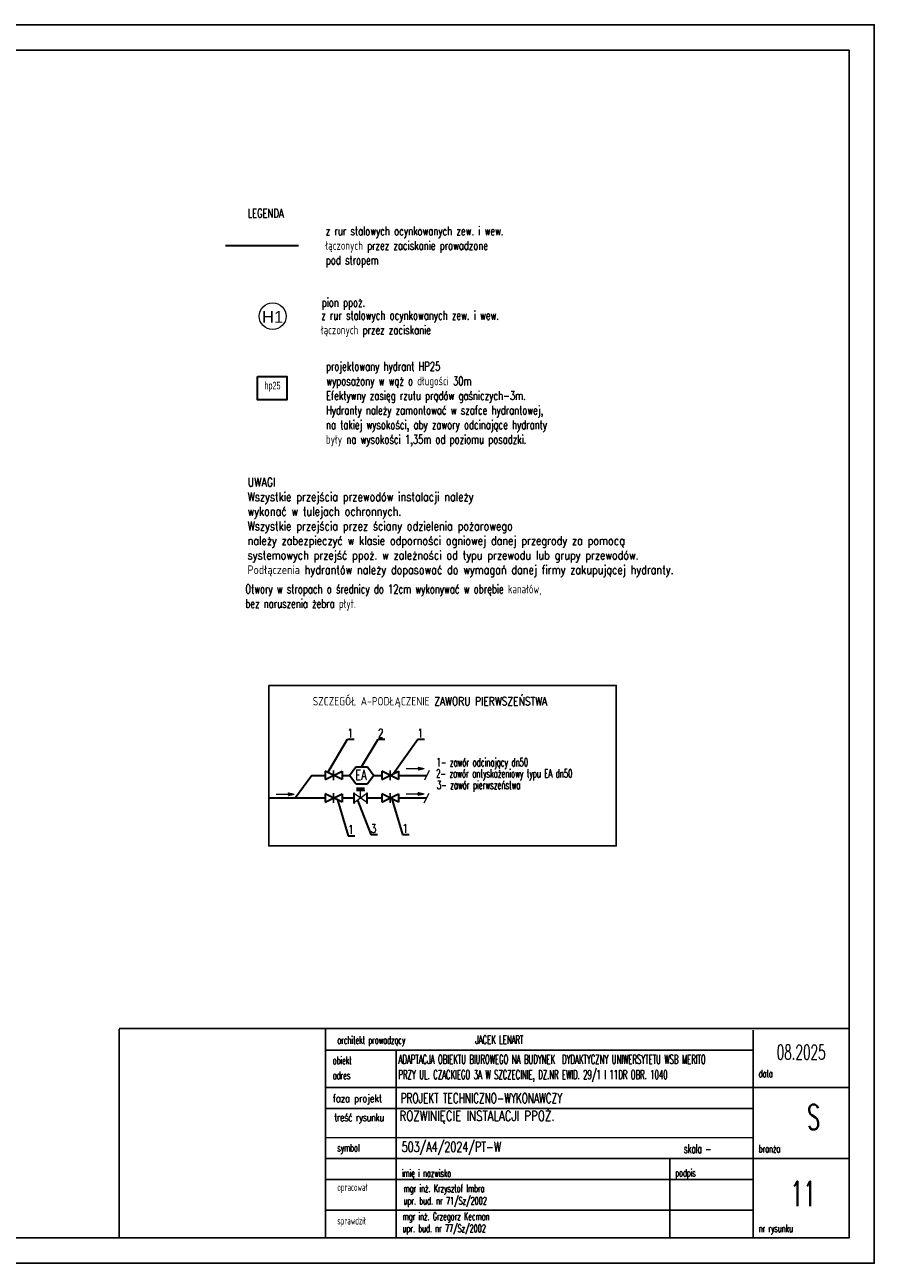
# Model space of a CAD drawing. Header units: millimetres. Extents: x -34676 to 172266, y 39940 to 476087.
# Tile 42 of 256: x 137328 to 157687, y 229072 to 258772. Entities that reach past the tile are written whole.
import ezdxf
from ezdxf import colors
from ezdxf.entities.mleader import LeaderData, LeaderLine
from ezdxf.lldxf.tags import DXFTag
from ezdxf.math import Vec2, Vec3

# ---------------------------------------------------------------- set-up
doc = ezdxf.new("R2010")
doc.units = ezdxf.units.MM
doc.header["$MEASUREMENT"] = 0
doc.set_wipeout_variables(frame=1)
for name, color, linetype in [('#IS_opisy', 7, 'Continuous'), ('#opisy', 7, 'Continuous'), ('#p.po¿', 150, 'W-HYDRANTY'), ('0_Nr_pióra__1', 7, 'Continuous'), ('_TABELA', 7, 'Continuous'), ('IS kan. pion', 7, 'Continuous'), ('IS_Opisy_działek_Therm', 7, 'SOLID'), ('IS_Text_Pion_Wodociag', 7, 'Continuous'), ('IS_Zasilanie', 1, 'SOLID')]:
    doc.layers.add(name, color=color, linetype=linetype)
for name, color, linetype, lineweight in [('#ks', 34, 'Continuous', 30), ('_MK_ARMATURA', 2, 'Continuous', 15), ('wymiary wodomierz', 252, 'Continuous', 0)]:
    doc.layers.add(name, color=color, linetype=linetype, lineweight=lineweight)
doc.layers.add('IS_Zimna_woda', color=5, linetype='SOLID', true_color=0x0000ff)
doc.styles.add('ISO', font='isocp.shx', dxfattribs={"height": 10})
doc.styles.add('ROMANS', font='romans', dxfattribs={"width": 0.6})
doc.styles.get("Standard").update_dxf_attribs({"font": 'arial.ttf'})
tags = doc.linetypes.add('SOLID', pattern=[10, 10, 0]).pattern_tags.tags
tags[6:7] = [DXFTag(74, 4), DXFTag(75, 0), DXFTag(340, '0'), DXFTag(46, 0.0), DXFTag(50, 0.0), DXFTag(44, 0.0), DXFTag(45, 0.0)]
tags[4:5] = [DXFTag(74, 4), DXFTag(75, 0), DXFTag(340, '0'), DXFTag(46, 0.0), DXFTag(50, 0.0), DXFTag(44, 0.0), DXFTag(45, 0.0)]
doc.linetypes.add('W-HYDRANTY', pattern='A,3,-0.5,["hyd",ISO,S=0.04,R=0,X=-0.45,Y=-0.125],-0.5', length=4)

# ---------------------------------------------------------------- blocks, each defined once
blk = doc.blocks.new('jhgf')
at = {"color": 7}
blk.add_wipeout([(158868.8438433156, 242930.55225966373), (167198.8438433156, 242930.55225966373), (167198.8438433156, 239080.55225966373), (158868.8438433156, 239083.92071661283)], dxfattribs=at).dxf.layer = '#ks'
at = {"layer": '#ks', "lineweight": 5}
h = blk.add_hatch(dxfattribs=at)
h.set_pattern_fill('ANSI31', scale=0.8, style=0)
h.set_pattern_definition([(45, (150047.7585332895, 55062.09496994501), (-0.07071067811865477, 0.07071067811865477), [])])
h.paths.add_polyline_path([(162595.6368528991, 240934.094969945), (162455.7585332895, 240966.094969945), (162455.7585332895, 240934.094969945)])
h.paths.add_polyline_path([(162455.7585332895, 240902.094969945), (162595.6368528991, 240934.094969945), (162455.7585332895, 240934.094969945)])
h = blk.add_hatch(dxfattribs=at)
h.set_pattern_fill('ANSI31', scale=0.8, style=0)
h.set_pattern_definition([(45, (146934.0641371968, 54448.5522596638), (-0.07071067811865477, 0.07071067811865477), [])])
h.paths.add_polyline_path([(159481.9424568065, 240320.5522596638), (159342.0641371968, 240352.5522596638), (159342.0641371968, 240320.5522596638)])
h.paths.add_polyline_path([(159342.0641371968, 240288.5522596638), (159481.9424568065, 240320.5522596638), (159342.0641371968, 240320.5522596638)])
h = blk.add_hatch(dxfattribs=at)
h.set_pattern_fill('ANSI31', scale=0.8, style=0)
h.set_pattern_definition([(45, (150045.4623224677, 54457.11961932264), (-0.07071067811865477, 0.07071067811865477), [])])
h.paths.add_polyline_path([(162593.3406420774, 240329.1196193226), (162453.4623224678, 240361.1196193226), (162453.4623224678, 240329.1196193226)])
h.paths.add_polyline_path([(162453.4623224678, 240297.1196193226), (162593.3406420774, 240329.1196193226), (162453.4623224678, 240329.1196193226)])
at = {"layer": '_MK_ARMATURA', "ltscale": 130}
h = blk.add_hatch(color=7, dxfattribs=at)
h.dxf.hatch_style = 1
h.paths.add_polyline_path([(161172.0558539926, 240411.945898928), (161172.0558552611, 240488.0057804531), (160972.0558522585, 240488.0057836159), (160972.055854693, 240411.9458964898)])
at = {"layer": '#IS_opisy', "color": 7, "lineweight": 5}
for p, q in [((162715.365963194, 240888.8976012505), (162601.5431237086, 240655.1362673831)), ((162703.8702502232, 240335.288515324), (162590.0474107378, 240101.5271814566))]:
    blk.add_line(p, q, dxfattribs=at)
at = {"layer": '#ks', "color": 7, "lineweight": 5}
for p, q in [((162163.3256866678, 240934.094969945), (162591.9235861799, 240934.094969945)), ((162455.7585332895, 240966.094969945), (162595.6368528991, 240934.094969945)), ((162455.7585332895, 240966.094969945), (162455.7585332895, 240902.094969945)), ((162455.7585332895, 240902.094969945), (162595.6368528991, 240934.094969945)), ((159049.6312905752, 240320.5522596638), (159478.2291900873, 240320.5522596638)), ((159342.0641371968, 240352.5522596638), (159481.9424568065, 240320.5522596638)), ((159342.0641371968, 240352.5522596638), (159342.0641371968, 240288.5522596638)), ((159342.0641371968, 240288.5522596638), (159481.9424568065, 240320.5522596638)), ((162161.0294758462, 240329.1196193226), (162589.6273753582, 240329.1196193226)), ((162453.4623224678, 240361.1196193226), (162593.3406420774, 240329.1196193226)), ((162453.4623224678, 240361.1196193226), (162453.4623224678, 240297.1196193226)), ((162453.4623224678, 240297.1196193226), (162593.3406420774, 240329.1196193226))]:
    blk.add_line(p, q, dxfattribs=at)
at = {"layer": '#p.po¿', "lineweight": 30, "ltscale": 300}
for p, q in [((159900, 240772.0169343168), (159502.8561342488, 240228.075031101)), ((159900, 240772.0169343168), (160224.2654700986, 240772.0169343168)), ((160425.2841371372, 240772.0169343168), (160426.5775008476, 240772.0169343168)), ((160626.3099674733, 240772.0169343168), (160808.6880784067, 240772.0169343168)), ((161385.6395105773, 240772.0169343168), (161578.5509356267, 240772.0169343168)), ((161980.5954330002, 240772.0169343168), (162658.4545434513, 240772.0169343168))]:
    blk.add_line(p, q, dxfattribs=at)
at = {"layer": '_MK_ARMATURA', "color": 7, "ltscale": 130, "elevation": 512.8350255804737}
for points in [[(160926.2481689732, 240348.0750324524), (160902.2481692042, 240348.0750317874), (160902.2481702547, 240108.0750285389), (160926.2481718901, 240108.075031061)], [(161240.0558584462, 240348.0750308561), (161216.0558568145, 240348.0750301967), (161216.0558578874, 240108.0750325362), (161240.0558595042, 240108.0750294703)]]:
    blk.add_lwpolyline(points, close=True, dxfattribs=at)
for points in [[(160926.2481697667, 240127.6583155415), (161216.0558554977, 240334.6638054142)], [(161216.0558574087, 240125.2178889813), (160928.0558582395, 240330.9321732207)], [(160972.055854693, 240411.9458964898), (161172.0558539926, 240411.945898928)], [(161069.4437146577, 240229.9408476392), (161069.4437126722, 240430.8310742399)]]:
    blk.add_lwpolyline(points, dxfattribs=at)
at = {"layer": '_TABELA', "color": 7}
blk.add_lwpolyline([(158868.8438433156, 242930.5522596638), (167198.8438433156, 242930.5522596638), (167198.8438433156, 239080.5522596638), (158868.8438433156, 239080.5522596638)], close=True, dxfattribs=at)
at = {"layer": 'IS_Zimna_woda', "color": 4, "linetype": 'Continuous', "lineweight": 30, "ltscale": 10}
for p, q in [((160224.2654700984, 240228.075031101), (158868.8438433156, 240228.075031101)), ((160902.2481697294, 240228.075031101), (160626.3099674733, 240228.075031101)), ((161578.5509356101, 240228.075031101), (161240.0558589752, 240228.075031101)), ((162651.6659656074, 240228.075031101), (161980.5954329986, 240228.075031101))]:
    blk.add_line(p, q, dxfattribs=at)
at = {"layer": 'wymiary wodomierz', "color": 7, "lineweight": 30}
for p, q in [((160224.2654664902, 240872.9886812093, 738.4824368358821), (160224.2654737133, 240670.8609207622, 738.4824368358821)), ((160626.3099678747, 240671.9664345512, 738.4824368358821), (160224.2654664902, 240872.9886812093, 738.4824368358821)), ((160224.2654737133, 240670.8609207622, 738.4824368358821), (160626.3099670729, 240871.8831674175, 738.4824368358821)), ((160626.3099670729, 240871.8831674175, 738.4824368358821), (160626.3099678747, 240671.9664345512, 738.4824368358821)), ((160808.6808765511, 240772.0067042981, 590.7859494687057), (160953.8621476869, 240978.2323241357, 590.7859494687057)), ((160953.8621476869, 240978.2323241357, 590.7859494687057), (161240.5815983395, 240978.1916386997, 590.7859494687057)), ((161240.5815983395, 240978.1916386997, 590.7859494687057), (161385.7043275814, 240771.924808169, 590.7859494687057)), ((161578.5509320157, 240872.9886883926, 738.4824368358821), (161578.5509392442, 240670.8609279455, 738.4824368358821)), ((161980.5954334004, 240671.9664417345, 738.4824368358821), (161578.5509320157, 240872.9886883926, 738.4824368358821)), ((161578.5509392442, 240670.8609279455, 738.4824368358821), (161980.5954326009, 240871.8831746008, 738.4824368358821)), ((161980.5954326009, 240871.8831746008, 738.4824368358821), (161980.5954334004, 240671.9664417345, 738.4824368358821)), ((160953.8036004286, 240565.7398682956, 590.7859494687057), (160808.6808765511, 240772.0067042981, 590.7859494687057)), ((161385.7043275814, 240771.924808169, 590.7859494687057), (161240.5230510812, 240565.6991773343, 590.7859494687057)), ((160224.2654664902, 240329.0467779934, 738.4824368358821), (160224.2654737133, 240126.9190175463, 738.4824368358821)), ((160626.3099678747, 240128.0245313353, 738.4824368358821), (160224.2654664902, 240329.0467779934, 738.4824368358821)), ((160224.2654737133, 240126.9190175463, 738.4824368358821), (160626.3099670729, 240327.9412642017, 738.4824368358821)), ((160626.3099670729, 240327.9412642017, 738.4824368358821), (160626.3099678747, 240128.0245313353, 738.4824368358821)), ((160953.8036004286, 240565.7398682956, 590.7859494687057), (161240.5230510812, 240565.6991828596, 590.7859494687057)), ((161578.5509320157, 240328.5861544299, 738.4824368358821), (161578.5509392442, 240126.4583939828, 738.4824368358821)), ((161980.5954334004, 240127.5639077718, 738.4824368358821), (161578.5509320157, 240328.5861544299, 738.4824368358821)), ((161578.5509392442, 240126.4583939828, 738.4824368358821), (161980.5954326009, 240327.4806406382, 738.4824368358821)), ((161980.5954326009, 240327.4806406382, 738.4824368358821), (161980.5954334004, 240127.5639077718, 738.4824368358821))]:
    blk.add_line(p, q, dxfattribs=at)
at = {"layer": 'wymiary wodomierz', "color": 7, "lineweight": -3}
for p, q in [((160424.3811984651, 240655.8410806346), (160426.1942358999, 240889.1140351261)), ((161778.6666639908, 240655.8410878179), (161780.4797014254, 240889.1140423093)), ((160424.3811984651, 240111.8991774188), (160426.1942358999, 240345.1721319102)), ((161778.6666639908, 240111.4385538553), (161780.4797014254, 240344.7115083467))]:
    blk.add_line(p, q, dxfattribs=at)
at = {"layer": '_MK_ARMATURA', "color": 7, "lineweight": 15, "ltscale": 200, "style": 'ROMANS', "width": 0.6999999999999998}
blk.add_text('EA', height=238.4637926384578, rotation=0.008131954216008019, dxfattribs=at).set_placement((160948.6991152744, 240662.7678212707, 590.7859494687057))
at = {"layer": 'IS kan. pion', "color": 7, "style": 'ROMANS'}
for s, width, p in [('SZCZEGÓŁ A-PODŁĄCZENIE ZAWORU PIERWSZEŃSTWA', 0.8000000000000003, (159923.7975669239, 242450.0178485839)), ('     1- zawór odcinający dn50', 0.6, (162444.4167649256, 240986.9924613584)), ('     2- zawór antyskażeniowy typu EA dn50', 0.6, (162436.0112748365, 240717.3096807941)), ('     3- zawór pierwszeństwa ', 0.6, (162453.7972880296, 240441.1686695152))]:
    blk.add_text(s, height=200, dxfattribs=dict(at, width=width)).set_placement(p)
at = {"layer": '#IS_opisy', "color": 7, "lineweight": 5}
ml = blk.add_multileader_mtext('Standard', dxfattribs=at)
ml.set_content('{\\Fromans|c238;\\W0.7;1}', color=7)
ml.set_leader_properties()
ml.build(insert=Vec2(0, 0))
ml.multileader.update_dxf_attribs({"text_left_attachment_type": 5, "text_right_attachment_type": 6, "dogleg_length": 0.3599999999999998, "arrow_head_size": 0.18})
ctx = ml.context
ctx.base_point, ctx.char_height, ctx.arrow_head_size, ctx.landing_gap_size, ctx.plane_origin = Vec3(160760.126146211, 241639.2304568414), 210, 0.18, 0.09, Vec3(-557188.8143434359, 660447.2705624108)
ctx.left_attachment, ctx.right_attachment = 5, 6
notes = []
notes.append((ctx, [(0, (1, 1, 0), (160759.7661462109, 241639.2304568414), (1, 0), 0.3599999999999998, [(0, [(160284.799214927, 240842.7218075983)], 0, [])])]))
ctx.mtext.insert = Vec3(160760.2161462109, 241891.2304568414)
ml = blk.add_multileader_mtext('Standard', dxfattribs=at)
ml.set_content('{\\Fromans|c238;\\W0.7;2}', color=7)
ml.set_leader_properties()
ml.build(insert=Vec2(0, 0))
ml.multileader.update_dxf_attribs({"text_left_attachment_type": 5, "text_right_attachment_type": 6, "dogleg_length": 0.3599999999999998, "arrow_head_size": 0.18})
ctx = ml.context
ctx.base_point, ctx.char_height, ctx.arrow_head_size, ctx.landing_gap_size, ctx.plane_origin = Vec3(161491.7545126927, 241639.2304568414), 210, 0.18, 0.09, Vec3(-556457.1859769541, 660447.2705624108)
ctx.left_attachment, ctx.right_attachment = 5, 6
notes.append((ctx, [(0, (1, 1, 0), (161491.3945126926, 241639.2304568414), (1, 0), 0.3599999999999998, [(0, [(161097.2218730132, 240978.2119814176)], 0, [])])]))
ctx.mtext.insert = Vec3(161491.8445126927, 241891.2304568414)
ml = blk.add_multileader_mtext('Standard', dxfattribs=at)
ml.set_content('{\\Fromans|c238;\\W0.7;1}', color=7)
ml.set_leader_properties()
ml.build(insert=Vec2(0, 0))
ml.multileader.update_dxf_attribs({"text_left_attachment_type": 5, "text_right_attachment_type": 6, "dogleg_length": 0.3599999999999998, "arrow_head_size": 0.18})
ctx = ml.context
ctx.base_point, ctx.char_height, ctx.arrow_head_size, ctx.landing_gap_size, ctx.plane_origin = Vec3(162440.9809295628, 241639.2304568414), 210, 0.18, 0.09, Vec3(-555507.959560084, 660447.2705624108)
ctx.left_attachment, ctx.right_attachment = 5, 6
notes.append((ctx, [(0, (1, 1, 0), (162440.6209295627, 241639.2304568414), (1, 0), 0.3599999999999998, [(0, [(161852.5185436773, 240807.8447301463)], 0, [])])]))
ctx.mtext.insert = Vec3(162441.0709295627, 241891.2304568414)
ml = blk.add_multileader_mtext('Standard', dxfattribs=at)
ml.set_content('{\\Fromans|c238;\\W0.7;1}', color=7)
ml.set_leader_properties()
ml.build(insert=Vec2(0, 0))
ml.multileader.update_dxf_attribs({"text_left_attachment_type": 5, "text_right_attachment_type": 6, "dogleg_length": 0.3599999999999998, "arrow_head_size": 0.18})
ctx = ml.context
ctx.base_point, ctx.char_height, ctx.arrow_head_size, ctx.landing_gap_size, ctx.plane_origin = Vec3(160775.2302992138, 239325.619995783, 738.4824368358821), 210, 0.18, 0.09, Vec3(-557173.710190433, 658133.6601013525, 738.4824368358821)
ctx.left_attachment, ctx.right_attachment = 5, 6
notes.append((ctx, [(0, (1, 1, 0), (160774.8702992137, 239325.619995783, 738.4824368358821), (1, 0), 0.3599999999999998, [(0, [(160517.8405818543, 240182.2592232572, 738.4824368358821)], 0, [])])]))
ctx.mtext.insert = Vec3(160775.3202992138, 239577.619995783, 738.4824368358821)
ml = blk.add_multileader_mtext('Standard', dxfattribs=at)
ml.set_content('\\Fromans.shx;\\W0.7;3', color=7)
ml.set_leader_properties()
ml.build(insert=Vec2(0, 0))
ml.multileader.update_dxf_attribs({"text_left_attachment_type": 5, "text_right_attachment_type": 6, "dogleg_length": 0.3599999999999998, "arrow_head_size": 0.18})
ctx = ml.context
ctx.base_point, ctx.char_height, ctx.arrow_head_size, ctx.landing_gap_size, ctx.plane_origin = Vec3(161318.5226515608, 239351.3906238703), 210, 0.18, 0.09, Vec3(-556630.4178380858, 658159.4307294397)
ctx.left_attachment, ctx.right_attachment = 5, 6
notes.append((ctx, [(0, (1, 1, 0), (161318.1626515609, 239351.3906238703), (1, 0), 0.3599999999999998, [(0, [(160995.9477653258, 240177.4437409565)], 0, [])])]))
ctx.mtext.insert = Vec3(161318.6126515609, 239603.3906238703)
ml = blk.add_multileader_mtext('Standard', dxfattribs=at)
ml.set_content('{\\Fromans|c238;\\W0.7;1}', color=7)
ml.set_leader_properties()
ml.build(insert=Vec2(0, 0))
ml.multileader.update_dxf_attribs({"text_left_attachment_type": 5, "text_right_attachment_type": 6, "dogleg_length": 0.3599999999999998, "arrow_head_size": 0.18})
ctx = ml.context
ctx.base_point, ctx.char_height, ctx.arrow_head_size, ctx.landing_gap_size, ctx.plane_origin = Vec3(162075.404701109, 239352.2149034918), 210, 0.18, 0.09, Vec3(-555873.5357885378, 658160.2550090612)
ctx.left_attachment, ctx.right_attachment = 5, 6
notes.append((ctx, [(0, (1, 1, 0), (162075.0447011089, 239352.2149034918), (1, 0), 0.3599999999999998, [(0, [(161818.0149837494, 240208.854130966)], 0, [])])]))
ctx.mtext.insert = Vec3(162075.4947011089, 239604.2149034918)
for ctx, leaders in notes:
    for number, flags, end, landing, length, lines in leaders:
        leader = LeaderData()
        leader.index, (leader.has_last_leader_line, leader.has_dogleg_vector, leader.attachment_direction) = number, flags
        leader.last_leader_point, leader.dogleg_vector, leader.dogleg_length = Vec3(end), Vec3(landing), length
        for number, points, colour, breaks in lines:
            line = LeaderLine()
            line.index, line.vertices, line.color, line.breaks = number, Vec3.list(points), colors.encode_raw_color(colour), breaks
            leader.lines.append(line)
        ctx.leaders.append(leader)

msp = doc.modelspace()

# ---------------------------------------------------------------- linework, layer by layer
at = {"layer": '#p.po¿', "lineweight": 30, "ltscale": 300}
msp.add_line((142135.1184912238, 253479.462837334), (143889.5547083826, 253479.462837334), dxfattribs=at)
at = {"layer": '0_Nr_pióra__1', "color": 7, "linetype": 'Continuous', "ltscale": 100}
for p, q in [((139586.9152921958, 234697.6053965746), (157086.6907316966, 234697.6053965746)), ((139587.0195613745, 229682.1605307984), (139587.2279315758, 234682.780895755)), ((144537.5751448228, 229697.6100308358), (144537.7834779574, 234697.6053965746)), ((154787.0062827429, 229682.0563419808), (154787.2138747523, 234663.9083818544)), ((157087.0033710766, 234682.780895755), (157087.0033712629, 229682.0563420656)), ((144537.7620473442, 234183.2706704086), (154787.1930429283, 234182.843603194)), ((146232.4998626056, 229683.204219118), (146232.6873713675, 234183.2000467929)), ((144537.7245532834, 233283.3559527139), (157087.0033711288, 233282.8330568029)), ((144537.7037199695, 232783.3564071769), (154787.1354950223, 232782.9293445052)), ((144537.6745474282, 232083.2726209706), (154787.1055284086, 232082.845553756)), ((144537.6537141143, 231583.2730754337), (157087.0825701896, 231582.7501788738)), ((152787.0081418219, 229682.0563419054), (152787.0873406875, 231582.9293466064)), ((144537.6328808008, 231083.2735448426), (154787.0638647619, 231082.846477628)), ((144537.6022132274, 230347.2517625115), (154787.0339879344, 230346.8246952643)), ((144587.6407197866, 229682.0563415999), (157087.0033712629, 229682.0563420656))]:
    msp.add_line(p, q, dxfattribs=at)
at = {"layer": '0_Nr_pióra__1', "color": 7, "linetype": 'Continuous'}
msp.add_line((144537.7037173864, 232783.3564079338), (154787.1346989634, 232782.9293407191), dxfattribs=at)
at = {"layer": 'IS_Opisy_działek_Therm', "color": 7}
msp.add_lwpolyline([(115687.0033712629, 258772.0563420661), (157687.0033712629, 258772.0563420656), (115687.0033712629, 258772.0563420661), (115687.0033712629, 229072.0563420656), (157687.0033712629, 229072.0563420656), (157687.0033712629, 258772.0563420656)], dxfattribs=at)
msp.add_lwpolyline([(157087.0033712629, 258162.0563420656), (118187.0033712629, 258162.0563420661), (118187.0033712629, 229682.0563420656), (157087.0033712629, 229682.0563420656)], close=True, dxfattribs=at)
at = {"layer": 'IS_Text_Pion_Wodociag', "color": 7, "linetype": 'SOLID', "lineweight": 18, "ltscale": 10}
msp.add_ellipse((143269.3489079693, 251782.5995898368), major_axis=(324, 0), ratio=0.9833333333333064, dxfattribs=at)
at = {"layer": 'IS_Zasilanie', "color": 1, "lineweight": 30}
msp.add_lwpolyline([(142904.5895756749, 250334.9675142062), (143604.5895756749, 250334.9675142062), (143604.5895756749, 249779.7036041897), (142904.5895756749, 249779.7036041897)], close=True, dxfattribs=at)

# ---------------------------------------------------------------- texts
at = {"layer": '#opisy', "color": 7, "lineweight": 13, "style": 'ROMANS', "width": 0.7}
for s, p in [('LEGENDA', (142668.7957767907, 254148.0153558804)), ('z rur stalowych ocynkowanych zew. i wew.', (144542.6694481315, 253723.7120340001)), ('łączonych przez zaciskanie prowadzone', (144534.6694481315, 253373.7120340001)), ('pod stropem', (144542.6694481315, 253023.7120340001)), ('pion ppoż.', (144445.197765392, 252008.7601451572)), ('z rur stalowych ocynkowanych zew. i wew.', (144433.4372093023, 251698.6399258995)), ('łączonych przez zaciskanie ', (144425.4372093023, 251348.6399258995)), ('projektowany hydrant HP25', (144546.248245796, 250475.0345672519)), ('wyposażony w wąż o długości 30m', (144554.248245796, 250125.0345672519)), ('Efektywny zasięg rzutu prądów gaśniczych-3m.', (144546.248245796, 249775.0345672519)), ('Hydranty należy zamontować w szafce hydrantowej,', (144546.248245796, 249425.0345672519)), ('na takiej wysokości, aby zawory odcinające hydranty', (144546.248245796, 249075.0345672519)), ('były na wysokości 1,35m od poziomu posadzki.', (144546.248245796, 248725.0345672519))]:
    msp.add_text(s, height=210, dxfattribs=at).set_placement(p)
at = {"layer": '#opisy', "color": 7, "linetype": 'Continuous', "lineweight": 13, "char_height": 210, "width": 12444.78802021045, "attachment_point": 4}
for s, insert in [('{\\Fromans|c238;\\W0.8;\\PUWAGI\\PWszystkie przejścia przewodów instalacji należy \\Pwykonać w tulejach ochronnych. \\PWszystkie przejścia przez ściany odzielenia pożarowego \\Pnależy zabezpieczyć w klasie odporności ogniowej danej przegrody za pomocą \\Psystemowych przejść ppoż. w zależności od typu przewodu lub grupy przewodów.\\PPodłączenia hydrantów należy dopasować do wymagań danej firmy zakupującej hydranty.}', (142667.7150008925, 246892.6469693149)), ('\\pxql;\\Fromans.shx|c238;\\W0.7;Otwory w stropach o średnicy do 12cm wykonywać w obrębie kanałów, \\Pbez naruszenia żebra płyt. ', (142612.8798323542, 245033.9387162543))]:
    msp.add_mtext(s, dxfattribs=dict(at, insert=insert))
at = {"layer": '0_Nr_pióra__1', "color": 7, "linetype": 'Continuous', "style": 'ROMANS'}
for s, width, p in [('ROZWINIĘCIE INSTALACJI PPOŻ.', 0.7500000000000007, (146308.1699667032, 232485.3727579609)), ('503/A4/2024/PT-W', 0.7, (146360.1031574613, 231743.1187074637))]:
    msp.add_text(s, height=240, rotation=359.9976126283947, dxfattribs=dict(at, width=width)).set_placement(p)
at = {"layer": '0_Nr_pióra__1', "color": 7, "linetype": 'Continuous', "rotation": 359.9976126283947, "style": 'ROMANS'}
for s, insert, char_height, attachment_point in [('{\\Q0;architekt prowadzący}', (144818.6158367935, 234393.7676623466), 180, 4), ('{JACEK LENART}', (148125.6654912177, 234430.7867735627), 200, 4), ('{\\Q0;obiekt}', (144709.3842760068, 233937.4731427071), 180, 4), ('\\pxql;\\W0.55;ADAPTACJA OBIEKTU BIUROWEGO NA BUDYNEK  DYDAKTYCZNY UNIWERSYTETU WSB MERITO \\PPRZY UL. CZACKIEGO 3A W SZCZECINIE, DZ.NR EWID. 29/1 I 11DR OBR. 1040 ', (146282.9044811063, 233742.3935966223), 220, 4), ('\\Fromans|c238;08.2025', (155934.9618086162, 234133.3347111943), 350, 5), ('{\\Q0;adres}', (144709.3692705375, 233577.4217790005), 180, 4), ('{\\Q0;data}', (154917.1694719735, 233620.1866194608), 180, 4), ('\\pxql;\\Fromans.shx;\\W0.65;\\A1;PROJEKT TECHNICZNO-WYKONAWCZY', (146336.9988387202, 233032.0177412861), 240, 4), ('\\pxqc;S', (155934.530984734, 232578.4059213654), 600, 4), ('{\\Q0;symbol}', (144818.5081535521, 231809.5670267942), 180, 4), ('{\\Q0;branża}', (154917.0944669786, 231820.1882913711), 180, 4), ('{\\Q0;imię i nazwisko}', (146365.6391033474, 231209.8133191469), 180, 4), ('{\\Fromans|c128;\\Q0;mgr in\\Fromans,bigfont|c238;ż\\Fromans|c128;. Krzysztof Imbra\\Pupr. bud. nr 71/Sz/2002}', (146405.9523323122, 230689.6105408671), 180, 4), ('{\\Q0;podpis}', (152917.0709156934, 231210.4709446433), 180, 4), ('{\\Q0;opracował}', (144818.468948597, 230868.4814050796), 180, 4), ('{\\Q0;mgr inż. Grzegorz Kecman}', (146383.38811207, 230165.9010665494), 180, 4), ('{\\Q0;sprawdził}', (144818.4765928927, 230063.4555146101), 180, 4), ('{\\Q0;upr. bud. nr 7\\Fromans,bigfont|c238;7\\Fromans|c238;/Sz/2002}', (146381.8270021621, 229877.2898238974), 180, 4), ('{\\Q0;nr rysunku}', (154917.0846992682, 229880.2688167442), 180, 4)]:
    msp.add_mtext(s, dxfattribs=dict(at, insert=insert, char_height=char_height, attachment_point=attachment_point))
at = {"layer": '0_Nr_pióra__1', "color": 7, "linetype": 'Continuous', "char_height": 180, "attachment_point": 4, "rotation": 359.9976126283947, "line_spacing_factor": 0.8, "style": 'ROMANS'}
for s, insert in [('\\W0.8;faza projekt', (144709.3450651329, 232996.5146375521)), ('\\T0.9;\\W0.8;treść rysunku', (144742.5587156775, 232540.8876381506))]:
    msp.add_mtext(s, dxfattribs=dict(at, insert=insert))
at = {"layer": '0_Nr_pióra__1', "color": 7, "linetype": 'Continuous', "insert": (153123.0481579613, 231818.4513041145), "char_height": 210, "width": 2283.423695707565, "attachment_point": 4, "line_spacing_factor": 0.9, "style": 'ROMANS'}
msp.add_mtext('skala -', dxfattribs=at)
at = {"layer": '0_Nr_pióra__1', "color": 0, "linetype": 'Continuous', "insert": (155984.1949248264, 230736.8563608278), "char_height": 600, "attachment_point": 5, "rotation": 359.9976126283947, "style": 'ROMANS'}
msp.add_mtext('11', dxfattribs=at)
at = {"layer": 'IS_Text_Pion_Wodociag', "color": 7, "linetype": 'SOLID', "lineweight": 18, "ltscale": 10, "insert": (143269.3489079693, 251624.0795898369), "char_height": 285.12, "attachment_point": 8}
msp.add_mtext('\\fArial|b0|i0;H1', dxfattribs=at)
at = {"layer": 'IS_Zasilanie', "color": 1, "lineweight": 30, "insert": (143265.0050248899, 249975.0217303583), "char_height": 180, "attachment_point": 8, "line_spacing_factor": 0.6, "style": 'ROMANS'}
msp.add_mtext('{\\fArial|b0|i0|c238|p34;hp25}', dxfattribs=at)

# ---------------------------------------------------------------- next in the draw order: block references
at = {"layer": '#ks', "color": 7, "lineweight": 35}
msp.add_blockref('jhgf', (-15695.24913027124, -4.656612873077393e-10), dxfattribs=at)

doc.saveas('drawing.dxf')
